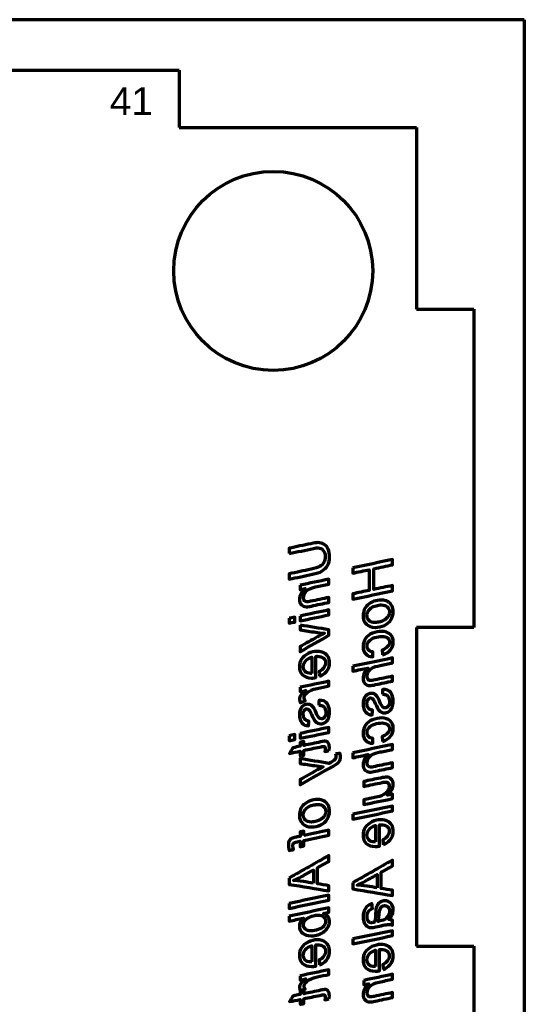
# Model space of a CAD drawing. Header units: millimetres. Extents: x 82 to 208, y 9 to 202.
# Tile 3 of 3: x 145 to 208, y 78 to 202. Entities that reach past the tile are written whole.
import ezdxf

# ---------------------------------------------------------------- set-up
doc = ezdxf.new("R2010")
doc.units = ezdxf.units.MM
doc.layers.add('1', color=7, linetype='Continuous', true_color=0xffffff)
doc.styles.add('Arial', font='Arial')

msp = doc.modelspace()

# ---------------------------------------------------------------- linework, layer by layer
at = {"layer": '1', "color": 8, "linetype": 'Continuous', "lineweight": 70}
for q in [(81.58, 201.52), (208.38, 8.82)]:
    msp.add_line((208.38, 201.52), q, dxfattribs=at)
at = {"layer": '1', "color": 175, "linetype": 'Continuous', "lineweight": 70}
for p, q in [((125.03, 195.17), (165.03, 195.17)), ((165.03, 195.17), (165.03, 187.97)), ((165.03, 187.97), (194.83, 187.97)), ((194.83, 187.97), (194.83, 165.17)), ((194.83, 165.17), (202.03, 165.17)), ((202.03, 165.17), (202.03, 125.17)), ((202.03, 125.17), (194.83, 125.17)), ((194.83, 125.17), (194.83, 85.17)), ((194.83, 85.17), (202.03, 85.17)), ((202.03, 85.17), (202.03, 45.17))]:
    msp.add_line(p, q, dxfattribs=at)
msp.add_circle((176.83, 169.97), 12.5, dxfattribs=at)
at = {"layer": '1', "color": 173, "linetype": 'Continuous', "lineweight": 70}
for points, knots in [([(178.83, 134.47), (178.83, 134.7), (178.83, 134.92), (178.83, 135.14), (179.74, 135.33), (180.65, 135.52), (181.56, 135.71), (181.99, 135.81), (182.29, 135.85), (182.74, 135.85), (182.99, 135.78), (183.44, 135.51), (183.61, 135.3), (183.86, 134.75), (183.92, 134.42), (183.92, 133.64), (183.83, 133.29), (183.48, 132.69), (183.25, 132.45), (182.66, 132.11), (182.26, 131.97), (180.79, 131.67), (179.81, 131.46), (178.83, 131.26), (178.83, 131.48), (178.83, 131.7), (178.83, 131.93), (179.75, 132.12), (180.67, 132.31), (182.08, 132.61), (182.45, 132.72), (182.9, 132.98), (183.07, 133.15), (183.31, 133.59), (183.36, 133.82), (183.36, 134.4), (183.28, 134.66), (182.95, 135.09), (182.74, 135.19), (182.35, 135.19), (182.16, 135.17), (180.88, 134.9), (179.86, 134.69), (178.83, 134.47)], [0, 0, 0, 0, 0.018108, 0.018108, 0.018108, 0.093703, 0.093703, 0.093703, 0.118555, 0.118555, 0.158282, 0.158282, 0.198279, 0.198279, 0.238276, 0.238276, 0.280713, 0.280713, 0.323285, 0.323285, 0.365718, 0.365718, 0.448687, 0.448687, 0.448687, 0.471162, 0.471162, 0.471162, 0.565646, 0.565646, 0.616844, 0.616844, 0.668138, 0.668138, 0.719791, 0.719791, 0.784941, 0.784941, 0.850338, 0.850338, 0.880233, 0.880233, 1, 1, 1, 1]), ([(186.83, 132.68), (188.5, 133.03), (190.17, 133.38), (191.83, 133.73), (191.83, 133.5), (191.83, 133.28), (191.83, 133.06), (191.05, 132.89), (190.26, 132.73), (189.48, 132.56), (189.48, 131.7), (189.48, 130.84), (189.48, 129.97), (190.26, 130.14), (191.05, 130.3), (191.83, 130.46), (191.83, 130.24), (191.83, 130.02), (191.83, 129.8), (190.17, 129.45), (188.5, 129.1), (186.83, 128.75), (186.83, 128.98), (186.83, 129.2), (186.83, 129.42), (187.52, 129.57), (188.22, 129.71), (188.91, 129.85), (188.91, 130.72), (188.91, 131.58), (188.91, 132.45), (188.22, 132.3), (187.52, 132.16), (186.83, 132.01), (186.83, 132.23), (186.83, 132.46), (186.83, 132.68)], [0, 0, 0, 0, 0.188332, 0.188332, 0.188332, 0.212994, 0.212994, 0.212994, 0.301751, 0.301751, 0.301751, 0.397146, 0.397146, 0.397146, 0.485863, 0.485863, 0.485863, 0.510478, 0.510478, 0.510478, 0.698782, 0.698782, 0.698782, 0.723444, 0.723444, 0.723444, 0.801665, 0.801665, 0.801665, 0.897249, 0.897249, 0.897249, 0.975479, 0.975479, 0.975479, 1, 1, 1, 1]), ([(180.21, 130.49), (181.42, 130.75), (182.62, 131), (183.83, 131.25), (183.83, 131.04), (183.83, 130.84), (183.83, 130.63), (183.27, 130.52), (182.71, 130.4), (181.59, 130.17), (181.2, 129.98), (180.75, 129.49), (180.64, 129.21), (180.64, 128.74), (180.67, 128.62), (180.82, 128.45), (180.92, 128.41), (181.15, 128.41), (181.31, 128.43), (182.3, 128.64), (183.07, 128.8), (183.83, 128.96), (183.83, 128.76), (183.83, 128.55), (183.83, 128.34), (183.1, 128.19), (182.37, 128.04), (181.35, 127.82), (181.14, 127.8), (180.74, 127.8), (180.53, 127.88), (180.21, 128.21), (180.13, 128.44), (180.13, 128.96), (180.18, 129.17), (180.41, 129.6), (180.59, 129.82), (180.84, 130.07), (180.63, 130.02), (180.42, 129.98), (180.21, 129.93), (180.21, 130.12), (180.21, 130.31), (180.21, 130.49)], [0, 0, 0, 0, 0.131215, 0.131215, 0.131215, 0.153121, 0.153121, 0.153121, 0.214139, 0.214139, 0.274178, 0.274178, 0.334217, 0.334217, 0.364115, 0.364115, 0.393786, 0.393786, 0.419984, 0.419984, 0.510014, 0.510014, 0.510014, 0.536566, 0.536566, 0.536566, 0.6331, 0.6331, 0.671053, 0.671053, 0.74696, 0.74696, 0.823173, 0.823173, 0.880748, 0.880748, 0.938324, 0.938324, 0.938324, 0.971348, 0.971348, 0.971348, 1, 1, 1, 1]), ([(188.7, 128.01), (189.16, 128.43), (189.75, 128.63), (190.75, 128.63), (191, 128.57), (191.44, 128.33), (191.61, 128.15), (191.85, 127.69), (191.91, 127.43), (191.91, 126.81), (191.82, 126.48), (191.44, 125.86), (191.16, 125.62), (190.45, 125.29), (190.06, 125.2), (189.18, 125.2), (188.81, 125.33), (188.26, 125.87), (188.13, 126.22), (188.13, 127.21), (188.32, 127.67), (188.7, 128.01)], [0, 0, 0, 0, 0.182104, 0.182104, 0.256661, 0.256661, 0.330887, 0.330887, 0.40479, 0.40479, 0.494818, 0.494818, 0.584576, 0.584576, 0.674212, 0.674212, 0.773745, 0.773745, 0.873041, 0.873041, 1, 1, 1, 1]), ([(180.21, 126.63), (181.42, 126.88), (182.62, 127.14), (183.83, 127.39), (183.83, 127.18), (183.83, 126.98), (183.83, 126.77), (182.62, 126.52), (181.42, 126.27), (180.21, 126.02), (180.21, 126.22), (180.21, 126.43), (180.21, 126.63)], [0, 0, 0, 0, 0.428597, 0.428597, 0.428597, 0.5, 0.5, 0.5, 0.928597, 0.928597, 0.928597, 1, 1, 1, 1]), ([(191.17, 127.77), (191, 127.93), (190.74, 128.02), (190.21, 128.02), (190, 127.99), (189.53, 127.86), (189.32, 127.77), (188.97, 127.51), (188.84, 127.37), (188.65, 127.05), (188.61, 126.87), (188.61, 126.43), (188.7, 126.22), (189.06, 125.89), (189.31, 125.81), (189.85, 125.81), (190.06, 125.85), (190.29, 125.92), (190.45, 125.97), (190.6, 126.03), (190.74, 126.11), (190.88, 126.19), (191, 126.28), (191.22, 126.5), (191.3, 126.62), (191.41, 126.88), (191.44, 127.01), (191.44, 127.4), (191.35, 127.61), (191.17, 127.77)], [0, 0, 0, 0, 0.132889, 0.132889, 0.204062, 0.204062, 0.275235, 0.275235, 0.346992, 0.346992, 0.418317, 0.418317, 0.510427, 0.510427, 0.601858, 0.601858, 0.659944, 0.659944, 0.659944, 0.719006, 0.719006, 0.719006, 0.775679, 0.775679, 0.833012, 0.833012, 0.890344, 0.890344, 1, 1, 1, 1]), ([(178.83, 126.34), (179.06, 126.39), (179.3, 126.44), (179.53, 126.49), (179.53, 126.28), (179.53, 126.08), (179.53, 125.87), (179.3, 125.83), (179.06, 125.78), (178.83, 125.73), (178.83, 125.93), (178.83, 126.14), (178.83, 126.34)], [0, 0, 0, 0, 0.268954, 0.268954, 0.268954, 0.5, 0.5, 0.5, 0.768954, 0.768954, 0.768954, 1, 1, 1, 1]), ([(180.21, 125.49), (181.42, 125.3), (182.62, 125.1), (183.83, 124.9), (183.83, 124.67), (183.83, 124.44), (183.83, 124.21), (182.62, 123.52), (181.42, 122.83), (180.21, 122.14), (180.21, 122.36), (180.21, 122.57), (180.21, 122.79), (180.94, 123.2), (181.66, 123.6), (182.72, 124.19), (183.02, 124.34), (183.27, 124.46), (182.78, 124.51), (182.42, 124.55), (181.54, 124.69), (180.87, 124.79), (180.21, 124.89), (180.21, 125.09), (180.21, 125.29), (180.21, 125.49)], [0, 0, 0, 0, 0.205455, 0.205455, 0.205455, 0.243829, 0.243829, 0.243829, 0.477445, 0.477445, 0.477445, 0.513886, 0.513886, 0.513886, 0.653454, 0.653454, 0.71729, 0.71729, 0.71729, 0.778194, 0.778194, 0.963338, 0.963338, 0.963338, 1, 1, 1, 1]), ([(190.58, 121.74), (190.56, 121.95), (190.53, 122.15), (190.51, 122.36), (190.82, 122.46), (191.06, 122.61), (191.36, 122.97), (191.44, 123.16), (191.44, 123.56), (191.36, 123.73), (191.2, 123.87), (191.05, 124), (190.82, 124.07), (190.21, 124.07), (189.91, 124.02), (189.27, 123.81), (189.03, 123.67), (188.72, 123.31), (188.64, 123.09), (188.64, 122.63), (188.7, 122.46), (188.96, 122.2), (189.14, 122.13), (189.37, 122.13), (189.36, 121.93), (189.34, 121.72), (189.33, 121.52), (188.97, 121.52), (188.68, 121.64), (188.24, 122.09), (188.13, 122.4), (188.13, 123.16), (188.23, 123.5), (188.63, 124.08), (188.92, 124.31), (189.68, 124.62), (190.07, 124.7), (190.92, 124.7), (191.28, 124.57), (191.79, 124.09), (191.91, 123.77), (191.91, 123.01), (191.8, 122.69), (191.37, 122.11), (191.03, 121.89), (190.58, 121.74)], [0, 0, 0, 0, 0.033596, 0.033596, 0.033596, 0.078425, 0.078425, 0.12344, 0.12344, 0.168168, 0.168168, 0.168168, 0.215105, 0.215105, 0.259909, 0.259909, 0.304713, 0.304713, 0.349491, 0.349491, 0.388037, 0.388037, 0.426208, 0.426208, 0.426208, 0.463005, 0.463005, 0.463005, 0.521276, 0.521276, 0.579882, 0.579882, 0.636367, 0.636367, 0.692569, 0.692569, 0.748836, 0.748836, 0.813845, 0.813845, 0.879024, 0.879024, 0.939532, 0.939532, 1, 1, 1, 1]), ([(182.66, 119.06), (182.64, 119.26), (182.62, 119.46), (182.6, 119.66), (182.86, 119.77), (183.06, 119.93), (183.34, 120.34), (183.41, 120.55), (183.41, 120.99), (183.32, 121.18), (182.96, 121.49), (182.7, 121.57), (182.31, 121.57), (182.24, 121.56), (182.17, 121.55), (182.17, 120.66), (182.17, 119.78), (182.17, 118.89), (181.99, 118.85), (181.81, 118.84), (181.16, 118.84), (180.8, 118.97), (180.26, 119.48), (180.13, 119.83), (180.13, 120.6), (180.22, 120.91), (180.58, 121.5), (180.86, 121.73), (181.6, 122.1), (181.98, 122.19), (182.68, 122.19), (182.95, 122.13), (183.42, 121.9), (183.6, 121.73), (183.85, 121.28), (183.91, 121.03), (183.91, 120.34), (183.78, 119.97), (183.24, 119.35), (182.96, 119.15), (182.66, 119.06)], [0, 0, 0, 0, 0.030809, 0.030809, 0.030809, 0.070474, 0.070474, 0.110024, 0.110024, 0.152211, 0.152211, 0.194078, 0.194078, 0.201029, 0.201029, 0.201029, 0.345086, 0.345086, 0.345086, 0.374741, 0.374741, 0.451971, 0.451971, 0.529201, 0.529201, 0.589751, 0.589751, 0.650229, 0.650229, 0.710874, 0.710874, 0.757389, 0.757389, 0.803903, 0.803903, 0.850418, 0.850418, 0.925197, 0.925197, 1, 1, 1, 1]), ([(181.7, 119.42), (181.7, 120.1), (181.7, 120.78), (181.7, 121.45), (181.34, 121.35), (181.06, 121.19), (180.7, 120.75), (180.61, 120.51), (180.61, 120), (180.69, 119.81), (181.02, 119.5), (181.26, 119.42), (181.59, 119.42), (181.64, 119.42), (181.7, 119.42)], [0, 0, 0, 0, 0.34907, 0.34907, 0.34907, 0.515386, 0.515386, 0.681611, 0.681611, 0.834184, 0.834184, 0.986129, 0.986129, 1, 1, 1, 1]), ([(186.83, 120.32), (188.5, 120.67), (190.17, 121.02), (191.83, 121.36), (191.83, 121.16), (191.83, 120.95), (191.83, 120.75), (191.31, 120.64), (190.79, 120.53), (189.82, 120.33), (189.5, 120.22), (189.09, 119.99), (188.93, 119.83), (188.69, 119.43), (188.64, 119.22), (188.64, 118.84), (188.67, 118.72), (188.82, 118.56), (188.92, 118.52), (189.12, 118.52), (189.32, 118.55), (190.37, 118.76), (191.1, 118.92), (191.83, 119.07), (191.83, 118.87), (191.83, 118.66), (191.83, 118.46), (191.12, 118.31), (190.41, 118.16), (189.35, 117.94), (189.12, 117.9), (188.73, 117.9), (188.52, 117.99), (188.21, 118.32), (188.13, 118.55), (188.13, 119.06), (188.18, 119.26), (188.37, 119.66), (188.53, 119.87), (188.75, 120.1), (188.11, 119.97), (187.47, 119.84), (186.83, 119.7), (186.83, 119.91), (186.83, 120.11), (186.83, 120.32)], [0, 0, 0, 0, 0.157878, 0.157878, 0.157878, 0.176974, 0.176974, 0.176974, 0.226079, 0.226079, 0.268998, 0.268998, 0.311918, 0.311918, 0.354837, 0.354837, 0.384267, 0.384267, 0.413469, 0.413469, 0.433784, 0.433784, 0.480651, 0.480651, 0.480651, 0.502999, 0.502999, 0.502999, 0.582202, 0.582202, 0.620012, 0.620012, 0.697543, 0.697543, 0.775371, 0.775371, 0.829918, 0.829918, 0.884042, 0.884042, 0.884042, 0.97222, 0.97222, 0.97222, 1, 1, 1, 1]), ([(180.21, 117.68), (181.42, 117.93), (182.62, 118.18), (183.83, 118.44), (183.83, 118.24), (183.83, 118.05), (183.83, 117.85), (183.35, 117.75), (182.86, 117.64), (181.75, 117.41), (181.32, 117.23), (180.84, 116.78), (180.72, 116.56), (180.72, 116.21), (180.76, 116.1), (180.83, 115.99), (180.64, 115.91), (180.45, 115.82), (180.26, 115.74), (180.17, 115.92), (180.13, 116.07), (180.13, 116.38), (180.2, 116.56), (180.46, 116.92), (180.67, 117.1), (180.95, 117.29), (180.7, 117.24), (180.46, 117.18), (180.21, 117.13), (180.21, 117.32), (180.21, 117.5), (180.21, 117.68)], [0, 0, 0, 0, 0.236189, 0.236189, 0.236189, 0.27366, 0.27366, 0.27366, 0.368445, 0.368445, 0.490733, 0.490733, 0.612354, 0.612354, 0.6836, 0.6836, 0.6836, 0.734905, 0.734905, 0.734905, 0.773967, 0.773967, 0.833374, 0.833374, 0.893054, 0.893054, 0.893054, 0.955155, 0.955155, 0.955155, 1, 1, 1, 1]), ([(190.56, 116.8), (190.57, 117.01), (190.58, 117.22), (190.59, 117.42), (191.06, 117.44), (191.4, 117.3), (191.81, 116.71), (191.91, 116.36), (191.91, 115.63), (191.86, 115.36), (191.66, 114.91), (191.52, 114.74), (191.17, 114.52), (191, 114.47), (190.54, 114.47), (190.31, 114.57), (190.01, 114.88), (189.85, 115.18), (189.52, 115.94), (189.43, 116.11), (189.37, 116.18), (189.28, 116.29), (189.18, 116.34), (188.96, 116.34), (188.85, 116.28), (188.75, 116.16), (188.65, 116.04), (188.61, 115.88), (188.61, 115.39), (188.67, 115.19), (188.92, 114.9), (189.1, 114.82), (189.31, 114.81), (189.3, 114.61), (189.29, 114.41), (189.27, 114.21), (188.93, 114.22), (188.65, 114.34), (188.23, 114.82), (188.13, 115.16), (188.13, 116.03), (188.23, 116.35), (188.64, 116.8), (188.88, 116.91), (189.33, 116.91), (189.48, 116.87), (189.61, 116.8), (189.73, 116.72), (189.84, 116.6), (189.93, 116.45), (189.99, 116.36), (190.09, 116.15), (190.37, 115.5), (190.49, 115.3), (190.58, 115.21), (190.68, 115.13), (190.78, 115.09), (191.03, 115.09), (191.16, 115.16), (191.38, 115.43), (191.44, 115.63), (191.44, 116.1), (191.4, 116.27), (191.24, 116.57), (191.13, 116.67), (190.89, 116.78), (190.73, 116.8), (190.56, 116.8)], [0, 0, 0, 0, 0.030665, 0.030665, 0.030665, 0.087328, 0.087328, 0.144107, 0.144107, 0.18578, 0.18578, 0.227454, 0.227454, 0.268987, 0.268987, 0.331139, 0.331139, 0.370425, 0.370425, 0.393997, 0.393997, 0.393997, 0.412783, 0.412783, 0.431569, 0.431569, 0.431569, 0.460006, 0.460006, 0.495213, 0.495213, 0.530421, 0.530421, 0.530421, 0.563105, 0.563105, 0.563105, 0.613709, 0.613709, 0.664313, 0.664313, 0.7098, 0.7098, 0.755428, 0.755428, 0.781502, 0.781502, 0.781502, 0.80689, 0.80689, 0.80689, 0.843462, 0.843462, 0.880085, 0.880085, 0.880085, 0.897722, 0.897722, 0.922372, 0.922372, 0.947162, 0.947162, 0.96497, 0.96497, 0.982593, 0.982593, 1, 1, 1, 1]), ([(182.56, 115.43), (182.57, 115.64), (182.58, 115.85), (182.59, 116.05), (183.06, 116.07), (183.4, 115.93), (183.81, 115.34), (183.91, 114.99), (183.91, 114.26), (183.86, 113.99), (183.66, 113.54), (183.52, 113.37), (183.17, 113.15), (183, 113.1), (182.54, 113.1), (182.31, 113.2), (182.01, 113.51), (181.85, 113.81), (181.52, 114.57), (181.43, 114.75), (181.37, 114.81), (181.28, 114.92), (181.18, 114.97), (180.96, 114.97), (180.85, 114.91), (180.75, 114.79), (180.65, 114.67), (180.61, 114.51), (180.61, 114.03), (180.67, 113.82), (180.92, 113.53), (181.1, 113.45), (181.31, 113.44), (181.3, 113.24), (181.29, 113.04), (181.27, 112.84), (180.93, 112.85), (180.65, 112.97), (180.23, 113.45), (180.13, 113.79), (180.13, 114.66), (180.23, 114.98), (180.64, 115.43), (180.88, 115.54), (181.33, 115.54), (181.48, 115.5), (181.61, 115.43), (181.73, 115.35), (181.84, 115.24), (181.93, 115.08), (181.99, 114.99), (182.09, 114.78), (182.37, 114.13), (182.49, 113.93), (182.58, 113.84), (182.68, 113.76), (182.78, 113.72), (183.03, 113.72), (183.16, 113.79), (183.38, 114.06), (183.44, 114.26), (183.44, 114.73), (183.4, 114.9), (183.24, 115.2), (183.13, 115.3), (182.89, 115.41), (182.73, 115.43), (182.56, 115.43)], [0, 0, 0, 0, 0.030665, 0.030665, 0.030665, 0.087328, 0.087328, 0.144107, 0.144107, 0.18578, 0.18578, 0.227454, 0.227454, 0.268987, 0.268987, 0.331139, 0.331139, 0.370425, 0.370425, 0.393997, 0.393997, 0.393997, 0.412783, 0.412783, 0.431569, 0.431569, 0.431569, 0.460006, 0.460006, 0.495213, 0.495213, 0.530421, 0.530421, 0.530421, 0.563105, 0.563105, 0.563105, 0.613709, 0.613709, 0.664313, 0.664313, 0.7098, 0.7098, 0.755428, 0.755428, 0.781502, 0.781502, 0.781502, 0.80689, 0.80689, 0.80689, 0.843462, 0.843462, 0.880085, 0.880085, 0.880085, 0.897722, 0.897722, 0.922372, 0.922372, 0.947162, 0.947162, 0.96497, 0.96497, 0.982593, 0.982593, 1, 1, 1, 1]), ([(190.58, 110.87), (190.56, 111.07), (190.53, 111.28), (190.51, 111.49), (190.82, 111.59), (191.06, 111.73), (191.36, 112.1), (191.44, 112.29), (191.44, 112.69), (191.36, 112.86), (191.2, 113), (191.05, 113.13), (190.82, 113.2), (190.21, 113.2), (189.91, 113.15), (189.27, 112.94), (189.03, 112.8), (188.72, 112.44), (188.64, 112.22), (188.64, 111.76), (188.7, 111.59), (188.96, 111.33), (189.14, 111.26), (189.37, 111.26), (189.36, 111.05), (189.34, 110.85), (189.33, 110.65), (188.97, 110.65), (188.68, 110.76), (188.24, 111.22), (188.13, 111.53), (188.13, 112.29), (188.23, 112.62), (188.63, 113.21), (188.92, 113.43), (189.68, 113.75), (190.07, 113.83), (190.92, 113.83), (191.28, 113.7), (191.79, 113.21), (191.91, 112.9), (191.91, 112.14), (191.8, 111.81), (191.37, 111.24), (191.03, 111.02), (190.58, 110.87)], [0, 0, 0, 0, 0.033596, 0.033596, 0.033596, 0.078425, 0.078425, 0.12344, 0.12344, 0.168168, 0.168168, 0.168168, 0.215105, 0.215105, 0.259909, 0.259909, 0.304713, 0.304713, 0.349491, 0.349491, 0.388037, 0.388037, 0.426208, 0.426208, 0.426208, 0.463005, 0.463005, 0.463005, 0.521276, 0.521276, 0.579882, 0.579882, 0.636367, 0.636367, 0.692569, 0.692569, 0.748836, 0.748836, 0.813845, 0.813845, 0.879024, 0.879024, 0.939532, 0.939532, 1, 1, 1, 1]), ([(180.21, 111.88), (181.42, 112.13), (182.62, 112.39), (183.83, 112.64), (183.83, 112.43), (183.83, 112.23), (183.83, 112.02), (182.62, 111.77), (181.42, 111.52), (180.21, 111.27), (180.21, 111.47), (180.21, 111.68), (180.21, 111.88)], [0, 0, 0, 0, 0.428597, 0.428597, 0.428597, 0.5, 0.5, 0.5, 0.928597, 0.928597, 0.928597, 1, 1, 1, 1]), ([(178.83, 111.59), (179.06, 111.64), (179.3, 111.69), (179.53, 111.74), (179.53, 111.53), (179.53, 111.33), (179.53, 111.13), (179.3, 111.08), (179.06, 111.03), (178.83, 110.98), (178.83, 111.18), (178.83, 111.39), (178.83, 111.59)], [0, 0, 0, 0, 0.268954, 0.268954, 0.268954, 0.5, 0.5, 0.5, 0.768954, 0.768954, 0.768954, 1, 1, 1, 1]), ([(183.84, 109.72), (183.67, 109.69), (183.5, 109.66), (183.33, 109.62), (183.36, 109.73), (183.37, 109.85), (183.37, 110.08), (183.35, 110.15), (183.28, 110.24), (183.22, 110.26), (183.1, 110.26), (182.94, 110.23), (182.02, 110.04), (181.35, 109.9), (180.69, 109.76), (180.69, 109.56), (180.69, 109.36), (180.69, 109.15), (180.53, 109.12), (180.37, 109.09), (180.21, 109.05), (180.21, 109.25), (180.21, 109.46), (180.21, 109.66), (179.77, 109.57), (179.33, 109.48), (178.89, 109.38), (179.04, 109.62), (179.18, 109.85), (179.32, 110.09), (179.62, 110.15), (179.91, 110.21), (180.21, 110.28), (180.21, 110.44), (180.21, 110.6), (180.21, 110.76), (180.37, 110.8), (180.53, 110.83), (180.69, 110.86), (180.69, 110.7), (180.69, 110.54), (180.69, 110.38), (181.39, 110.52), (182.09, 110.67), (183.08, 110.88), (183.26, 110.9), (183.5, 110.9), (183.62, 110.85), (183.83, 110.6), (183.89, 110.4), (183.89, 110.02), (183.87, 109.87), (183.84, 109.72)], [0, 0, 0, 0, 0.052173, 0.052173, 0.052173, 0.089394, 0.089394, 0.115484, 0.115484, 0.141573, 0.141573, 0.159424, 0.159424, 0.206252, 0.206252, 0.206252, 0.239057, 0.239057, 0.239057, 0.265638, 0.265638, 0.265638, 0.298652, 0.298652, 0.298652, 0.371728, 0.371728, 0.371728, 0.416534, 0.416534, 0.416534, 0.465975, 0.465975, 0.465975, 0.492455, 0.492455, 0.492455, 0.518994, 0.518994, 0.518994, 0.545474, 0.545474, 0.545474, 0.662279, 0.662279, 0.709959, 0.709959, 0.80455, 0.80455, 0.929222, 0.929222, 1, 1, 1, 1]), ([(186.83, 109.45), (188.5, 109.8), (190.17, 110.15), (191.83, 110.49), (191.83, 110.29), (191.83, 110.08), (191.83, 109.88), (191.31, 109.77), (190.79, 109.66), (189.82, 109.46), (189.5, 109.35), (189.09, 109.12), (188.93, 108.96), (188.69, 108.56), (188.64, 108.35), (188.64, 107.97), (188.67, 107.85), (188.82, 107.69), (188.92, 107.64), (189.12, 107.64), (189.32, 107.68), (190.37, 107.89), (191.1, 108.05), (191.83, 108.2), (191.83, 108), (191.83, 107.79), (191.83, 107.59), (191.12, 107.44), (190.41, 107.29), (189.35, 107.07), (189.12, 107.03), (188.73, 107.03), (188.52, 107.11), (188.21, 107.45), (188.13, 107.68), (188.13, 108.19), (188.18, 108.39), (188.37, 108.79), (188.53, 109), (188.75, 109.23), (188.11, 109.1), (187.47, 108.96), (186.83, 108.83), (186.83, 109.04), (186.83, 109.24), (186.83, 109.45)], [0, 0, 0, 0, 0.157878, 0.157878, 0.157878, 0.176974, 0.176974, 0.176974, 0.226079, 0.226079, 0.268998, 0.268998, 0.311918, 0.311918, 0.354837, 0.354837, 0.384267, 0.384267, 0.413469, 0.413469, 0.433784, 0.433784, 0.480651, 0.480651, 0.480651, 0.502999, 0.502999, 0.502999, 0.582202, 0.582202, 0.620012, 0.620012, 0.697543, 0.697543, 0.775371, 0.775371, 0.829918, 0.829918, 0.884042, 0.884042, 0.884042, 0.97222, 0.97222, 0.97222, 1, 1, 1, 1]), ([(184.65, 109.32), (184.84, 109.33), (185.04, 109.34), (185.23, 109.36), (185.28, 109.22), (185.3, 109.08), (185.3, 108.71), (185.24, 108.51), (184.98, 108.17), (184.71, 107.97), (182.94, 106.98), (181.58, 106.21), (180.21, 105.44), (180.21, 105.65), (180.21, 105.87), (180.21, 106.08), (181.18, 106.62), (182.15, 107.16), (183.13, 107.7), (182.76, 107.74), (182.4, 107.79), (181.43, 107.93), (180.82, 108.02), (180.21, 108.11), (180.21, 108.32), (180.21, 108.52), (180.21, 108.72), (181.42, 108.52), (182.63, 108.32), (183.84, 108.12), (183.96, 108.18), (184.08, 108.25), (184.4, 108.43), (184.54, 108.54), (184.68, 108.72), (184.71, 108.82), (184.71, 109.07), (184.69, 109.19), (184.65, 109.32)], [0, 0, 0, 0, 0.044359, 0.044359, 0.044359, 0.077037, 0.077037, 0.128388, 0.128388, 0.179557, 0.179557, 0.354634, 0.354634, 0.354634, 0.385722, 0.385722, 0.385722, 0.546614, 0.546614, 0.546614, 0.599355, 0.599355, 0.688272, 0.688272, 0.688272, 0.717555, 0.717555, 0.717555, 0.895037, 0.895037, 0.895037, 0.914606, 0.914606, 0.949061, 0.949061, 0.975061, 0.975061, 1, 1, 1, 1]), ([(191.91, 105.47), (191.91, 105.01), (191.67, 104.57), (191.18, 104.13), (191.4, 104.18), (191.61, 104.23), (191.83, 104.27), (191.83, 104.08), (191.83, 103.89), (191.83, 103.7), (190.62, 103.45), (189.42, 103.2), (188.21, 102.95), (188.21, 103.15), (188.21, 103.36), (188.21, 103.56), (188.73, 103.67), (189.25, 103.78), (190.09, 103.96), (190.31, 104.01), (190.43, 104.06), (190.63, 104.14), (190.8, 104.24), (191.09, 104.47), (191.2, 104.62), (191.37, 104.95), (191.41, 105.12), (191.41, 105.45), (191.37, 105.57), (191.22, 105.74), (191.11, 105.78), (190.87, 105.78), (190.72, 105.76), (189.75, 105.55), (188.98, 105.4), (188.21, 105.23), (188.21, 105.44), (188.21, 105.65), (188.21, 105.85), (188.91, 106), (189.6, 106.14), (190.67, 106.36), (190.93, 106.4), (191.32, 106.4), (191.51, 106.32), (191.83, 105.97), (191.91, 105.75), (191.91, 105.47)], [0, 0, 0, 0, 0.070451, 0.070451, 0.070451, 0.100447, 0.100447, 0.100447, 0.125966, 0.125966, 0.125966, 0.291882, 0.291882, 0.291882, 0.319523, 0.319523, 0.319523, 0.391234, 0.391234, 0.434491, 0.434491, 0.434491, 0.461654, 0.461654, 0.488937, 0.488937, 0.51622, 0.51622, 0.541685, 0.541685, 0.566955, 0.566955, 0.586793, 0.586793, 0.666059, 0.666059, 0.666059, 0.694164, 0.694164, 0.694164, 0.791352, 0.791352, 0.843049, 0.843049, 0.921681, 0.921681, 1, 1, 1, 1]), ([(180.7, 102.96), (181.16, 103.37), (181.75, 103.58), (182.75, 103.58), (183, 103.52), (183.44, 103.28), (183.61, 103.1), (183.85, 102.64), (183.91, 102.38), (183.91, 101.76), (183.82, 101.43), (183.44, 100.81), (183.16, 100.57), (182.45, 100.23), (182.06, 100.15), (181.18, 100.15), (180.81, 100.28), (180.26, 100.82), (180.13, 101.17), (180.13, 102.16), (180.32, 102.61), (180.7, 102.96)], [0, 0, 0, 0, 0.182104, 0.182104, 0.256661, 0.256661, 0.330887, 0.330887, 0.40479, 0.40479, 0.494818, 0.494818, 0.584576, 0.584576, 0.674212, 0.674212, 0.773745, 0.773745, 0.873041, 0.873041, 1, 1, 1, 1]), ([(183.17, 102.72), (183, 102.88), (182.74, 102.96), (182.21, 102.96), (182, 102.93), (181.53, 102.81), (181.32, 102.72), (180.97, 102.46), (180.84, 102.32), (180.65, 102), (180.61, 101.82), (180.61, 101.38), (180.7, 101.17), (181.06, 100.84), (181.31, 100.76), (181.85, 100.76), (182.06, 100.8), (182.29, 100.87), (182.45, 100.91), (182.6, 100.98), (182.74, 101.06), (182.88, 101.13), (183, 101.23), (183.22, 101.45), (183.3, 101.57), (183.41, 101.83), (183.44, 101.96), (183.44, 102.35), (183.35, 102.56), (183.17, 102.72)], [0, 0, 0, 0, 0.132889, 0.132889, 0.204062, 0.204062, 0.275235, 0.275235, 0.346992, 0.346992, 0.418317, 0.418317, 0.510427, 0.510427, 0.601858, 0.601858, 0.659944, 0.659944, 0.659944, 0.719006, 0.719006, 0.719006, 0.775679, 0.775679, 0.833012, 0.833012, 0.890344, 0.890344, 1, 1, 1, 1]), ([(186.83, 101.73), (188.5, 102.08), (190.17, 102.42), (191.83, 102.77), (191.83, 102.57), (191.83, 102.36), (191.83, 102.15), (190.17, 101.81), (188.5, 101.46), (186.83, 101.11), (186.83, 101.32), (186.83, 101.52), (186.83, 101.73)], [0, 0, 0, 0, 0.446049, 0.446049, 0.446049, 0.5, 0.5, 0.5, 0.946049, 0.946049, 0.946049, 1, 1, 1, 1]), ([(190.66, 97.91), (190.64, 98.11), (190.62, 98.31), (190.6, 98.51), (190.86, 98.63), (191.06, 98.78), (191.34, 99.19), (191.41, 99.4), (191.41, 99.84), (191.32, 100.03), (190.96, 100.34), (190.7, 100.42), (190.31, 100.42), (190.24, 100.41), (190.17, 100.41), (190.17, 99.52), (190.17, 98.63), (190.17, 97.74), (189.99, 97.71), (189.81, 97.69), (189.16, 97.69), (188.8, 97.82), (188.26, 98.34), (188.13, 98.68), (188.13, 99.45), (188.22, 99.77), (188.58, 100.35), (188.86, 100.59), (189.6, 100.95), (189.98, 101.04), (190.68, 101.04), (190.95, 100.98), (191.42, 100.75), (191.6, 100.58), (191.85, 100.13), (191.91, 99.88), (191.91, 99.19), (191.78, 98.82), (191.24, 98.2), (190.96, 98), (190.66, 97.91)], [0, 0, 0, 0, 0.030809, 0.030809, 0.030809, 0.070474, 0.070474, 0.110024, 0.110024, 0.152211, 0.152211, 0.194078, 0.194078, 0.201029, 0.201029, 0.201029, 0.345086, 0.345086, 0.345086, 0.374741, 0.374741, 0.451971, 0.451971, 0.529201, 0.529201, 0.589751, 0.589751, 0.650229, 0.650229, 0.710874, 0.710874, 0.757389, 0.757389, 0.803903, 0.803903, 0.850418, 0.850418, 0.925197, 0.925197, 1, 1, 1, 1]), ([(189.7, 98.27), (189.7, 98.95), (189.7, 99.63), (189.7, 100.31), (189.34, 100.2), (189.06, 100.04), (188.7, 99.6), (188.61, 99.36), (188.61, 98.85), (188.69, 98.66), (189.02, 98.35), (189.26, 98.27), (189.59, 98.27), (189.64, 98.27), (189.7, 98.27)], [0, 0, 0, 0, 0.34907, 0.34907, 0.34907, 0.515386, 0.515386, 0.681611, 0.681611, 0.834184, 0.834184, 0.986129, 0.986129, 1, 1, 1, 1]), ([(180.69, 99.06), (181.74, 99.28), (182.78, 99.5), (183.83, 99.72), (183.83, 99.51), (183.83, 99.31), (183.83, 99.1), (182.78, 98.88), (181.74, 98.66), (180.69, 98.45), (180.69, 98.22), (180.69, 97.99), (180.69, 97.76), (180.53, 97.72), (180.37, 97.69), (180.21, 97.66), (180.21, 97.89), (180.21, 98.12), (180.21, 98.35), (180.08, 98.32), (179.95, 98.29), (179.82, 98.26), (179.6, 98.22), (179.45, 98.17), (179.33, 98.04), (179.3, 97.95), (179.3, 97.69), (179.33, 97.51), (179.38, 97.3), (179.2, 97.26), (179.03, 97.23), (178.85, 97.19), (178.78, 97.49), (178.75, 97.72), (178.75, 98.1), (178.78, 98.28), (178.93, 98.54), (179.02, 98.63), (179.14, 98.69), (179.25, 98.75), (179.44, 98.8), (179.87, 98.89), (180.04, 98.93), (180.21, 98.96), (180.21, 99.15), (180.21, 99.33), (180.21, 99.52), (180.37, 99.55), (180.53, 99.58), (180.69, 99.61), (180.69, 99.43), (180.69, 99.25), (180.69, 99.06)], [0, 0, 0, 0, 0.190747, 0.190747, 0.190747, 0.227433, 0.227433, 0.227433, 0.418165, 0.418165, 0.418165, 0.459104, 0.459104, 0.459104, 0.488106, 0.488106, 0.488106, 0.528969, 0.528969, 0.528969, 0.552565, 0.552565, 0.552565, 0.579993, 0.579993, 0.607421, 0.607421, 0.639518, 0.639518, 0.639518, 0.672716, 0.672716, 0.672716, 0.714443, 0.714443, 0.774151, 0.774151, 0.833858, 0.833858, 0.833858, 0.871851, 0.871851, 0.897166, 0.897166, 0.897166, 0.932824, 0.932824, 0.932824, 0.964342, 0.964342, 0.964342, 1, 1, 1, 1]), ([(178.83, 93.72), (180.5, 94.67), (182.17, 95.61), (183.83, 96.56), (183.83, 96.31), (183.83, 96.07), (183.83, 95.82), (183.35, 95.56), (182.87, 95.29), (182.39, 95.02), (182.39, 94.35), (182.39, 93.67), (182.39, 93), (182.87, 92.92), (183.35, 92.84), (183.83, 92.76), (183.83, 92.54), (183.83, 92.33), (183.83, 92.11), (182.17, 92.38), (180.5, 92.66), (178.83, 92.93), (178.83, 93.2), (178.83, 93.46), (178.83, 93.72)], [0, 0, 0, 0, 0.317311, 0.317311, 0.317311, 0.357774, 0.357774, 0.357774, 0.448723, 0.448723, 0.448723, 0.560368, 0.560368, 0.560368, 0.640925, 0.640925, 0.640925, 0.676727, 0.676727, 0.676727, 0.9565, 0.9565, 0.9565, 1, 1, 1, 1]), ([(186.83, 93.14), (188.5, 94.09), (190.17, 95.03), (191.83, 95.98), (191.83, 95.73), (191.83, 95.49), (191.83, 95.25), (191.35, 94.98), (190.87, 94.71), (190.39, 94.44), (190.39, 93.77), (190.39, 93.1), (190.39, 92.42), (190.87, 92.34), (191.35, 92.26), (191.83, 92.18), (191.83, 91.96), (191.83, 91.75), (191.83, 91.53), (190.17, 91.81), (188.5, 92.08), (186.83, 92.36), (186.83, 92.62), (186.83, 92.88), (186.83, 93.14)], [0, 0, 0, 0, 0.317311, 0.317311, 0.317311, 0.357774, 0.357774, 0.357774, 0.448723, 0.448723, 0.448723, 0.560368, 0.560368, 0.560368, 0.640925, 0.640925, 0.640925, 0.676727, 0.676727, 0.676727, 0.9565, 0.9565, 0.9565, 1, 1, 1, 1]), ([(181.88, 93.08), (181.88, 93.63), (181.88, 94.18), (181.88, 94.73), (181.38, 94.46), (180.89, 94.19), (180, 93.7), (179.66, 93.53), (179.38, 93.41), (179.71, 93.4), (180.12, 93.35), (181.04, 93.21), (181.46, 93.15), (181.88, 93.08)], [0, 0, 0, 0, 0.232421, 0.232421, 0.232421, 0.470268, 0.470268, 0.660241, 0.660241, 0.660241, 0.84479, 0.84479, 1, 1, 1, 1]), ([(189.88, 92.5), (189.88, 93.05), (189.88, 93.61), (189.88, 94.16), (189.38, 93.88), (188.89, 93.61), (188, 93.12), (187.66, 92.95), (187.38, 92.84), (187.71, 92.82), (188.12, 92.77), (189.04, 92.63), (189.46, 92.57), (189.88, 92.5)], [0, 0, 0, 0, 0.232421, 0.232421, 0.232421, 0.470268, 0.470268, 0.660241, 0.660241, 0.660241, 0.84479, 0.84479, 1, 1, 1, 1]), ([(178.83, 90.53), (180.5, 90.88), (182.17, 91.23), (183.83, 91.57), (183.83, 91.37), (183.83, 91.16), (183.83, 90.96), (182.17, 90.61), (180.5, 90.26), (178.83, 89.91), (178.83, 90.12), (178.83, 90.32), (178.83, 90.53)], [0, 0, 0, 0, 0.446049, 0.446049, 0.446049, 0.5, 0.5, 0.5, 0.946049, 0.946049, 0.946049, 1, 1, 1, 1]), ([(191.79, 89.12), (191.7, 88.93), (191.57, 88.72), (191.38, 88.51), (191.56, 88.49), (191.71, 88.47), (191.83, 88.43), (191.83, 88.23), (191.83, 88.02), (191.83, 87.81), (191.62, 87.86), (191.45, 87.89), (191.16, 87.89), (190.93, 87.85), (190.34, 87.72), (190.04, 87.66), (189.49, 87.53), (189.26, 87.5), (188.81, 87.5), (188.61, 87.6), (188.45, 87.8), (188.23, 88.07), (188.13, 88.42), (188.13, 89.29), (188.22, 89.64), (188.6, 90.19), (188.88, 90.39), (189.24, 90.52), (189.26, 90.31), (189.28, 90.1), (189.29, 89.89), (189.08, 89.82), (188.92, 89.7), (188.81, 89.53), (188.69, 89.37), (188.63, 89.16), (188.63, 88.62), (188.69, 88.41), (188.88, 88.17), (189, 88.11), (189.25, 88.11), (189.39, 88.14), (189.56, 88.19), (189.63, 88.35), (189.67, 88.63), (189.7, 89.41), (189.72, 89.67), (189.79, 90.03), (189.86, 90.22), (190.05, 90.52), (190.17, 90.64), (190.48, 90.83), (190.66, 90.87), (191.17, 90.87), (191.42, 90.77), (191.81, 90.36), (191.91, 90.09), (191.91, 89.53), (191.87, 89.32), (191.79, 89.12)], [0, 0, 0, 0, 0.030515, 0.030515, 0.030515, 0.049323, 0.049323, 0.049323, 0.075027, 0.075027, 0.075027, 0.095532, 0.095532, 0.127786, 0.127786, 0.161575, 0.161575, 0.190217, 0.190217, 0.227963, 0.227963, 0.227963, 0.276346, 0.276346, 0.321826, 0.321826, 0.367404, 0.367404, 0.367404, 0.394109, 0.394109, 0.394109, 0.420435, 0.420435, 0.420435, 0.448963, 0.448963, 0.479178, 0.479178, 0.500982, 0.500982, 0.517919, 0.517919, 0.517919, 0.554418, 0.554418, 0.590922, 0.590922, 0.648968, 0.648968, 0.706796, 0.706796, 0.764625, 0.764625, 0.852466, 0.852466, 0.940581, 0.940581, 1, 1, 1, 1]), ([(178.83, 88.93), (180.5, 89.28), (182.17, 89.63), (183.83, 89.98), (183.83, 89.79), (183.83, 89.61), (183.83, 89.43), (183.6, 89.39), (183.37, 89.34), (183.15, 89.29), (183.41, 89.19), (183.6, 89.05), (183.85, 88.68), (183.91, 88.47), (183.91, 88.09), (183.89, 87.95), (183.78, 87.65), (183.7, 87.5), (183.48, 87.22), (183.34, 87.08), (182.98, 86.81), (182.75, 86.7), (182.22, 86.51), (181.93, 86.47), (181.13, 86.47), (180.76, 86.58), (180.25, 87.03), (180.13, 87.32), (180.13, 87.83), (180.16, 87.99), (180.31, 88.31), (180.44, 88.49), (180.62, 88.69), (180.02, 88.56), (179.43, 88.44), (178.83, 88.31), (178.83, 88.52), (178.83, 88.73), (178.83, 88.93)], [0, 0, 0, 0, 0.371752, 0.371752, 0.371752, 0.411224, 0.411224, 0.411224, 0.462201, 0.462201, 0.462201, 0.515303, 0.515303, 0.568154, 0.568154, 0.598678, 0.598678, 0.628891, 0.628891, 0.658974, 0.658974, 0.688921, 0.688921, 0.718738, 0.718738, 0.763405, 0.763405, 0.807947, 0.807947, 0.830893, 0.830893, 0.853688, 0.853688, 0.853688, 0.963, 0.963, 0.963, 1, 1, 1, 1]), ([(182.46, 89.06), (182.42, 89.06), (182.38, 89.06), (182.34, 89.06), (182.17, 89.06), (181.94, 89.01), (181.32, 88.8), (181.05, 88.64), (180.71, 88.27), (180.63, 88.06), (180.63, 87.62), (180.71, 87.44), (181.05, 87.15), (181.28, 87.08), (181.86, 87.08), (182.15, 87.13), (182.8, 87.37), (183.03, 87.51), (183.33, 87.88), (183.41, 88.07), (183.41, 88.51), (183.33, 88.7), (183, 88.99), (182.77, 89.06), (182.46, 89.06)], [0, 0, 0, 0, 0.013966, 0.013966, 0.013966, 0.096131, 0.096131, 0.206353, 0.206353, 0.316166, 0.316166, 0.421586, 0.421586, 0.526553, 0.526553, 0.620053, 0.620053, 0.713553, 0.713553, 0.807053, 0.807053, 0.903336, 0.903336, 1, 1, 1, 1]), ([(190.08, 88.56), (190.06, 88.46), (190.03, 88.36), (190, 88.28), (190.35, 88.34), (190.63, 88.42), (191.02, 88.64), (191.17, 88.79), (191.38, 89.17), (191.44, 89.37), (191.44, 89.79), (191.38, 89.96), (191.16, 90.2), (191.02, 90.26), (190.71, 90.26), (190.59, 90.22), (190.38, 90.07), (190.3, 89.96), (190.21, 89.66), (190.17, 89.41), (190.11, 88.82), (190.09, 88.65), (190.08, 88.56)], [0, 0, 0, 0, 0.039146, 0.039146, 0.039146, 0.156795, 0.156795, 0.274111, 0.274111, 0.392372, 0.392372, 0.520242, 0.520242, 0.648113, 0.648113, 0.743778, 0.743778, 0.840211, 0.840211, 0.937401, 0.937401, 1, 1, 1, 1]), ([(186.83, 86.07), (188.5, 86.42), (190.17, 86.76), (191.83, 87.11), (191.83, 86.91), (191.83, 86.7), (191.83, 86.49), (190.17, 86.15), (188.5, 85.8), (186.83, 85.45), (186.83, 85.66), (186.83, 85.86), (186.83, 86.07)], [0, 0, 0, 0, 0.446049, 0.446049, 0.446049, 0.5, 0.5, 0.5, 0.946049, 0.946049, 0.946049, 1, 1, 1, 1]), ([(182.66, 82.83), (182.64, 83.03), (182.62, 83.23), (182.6, 83.43), (182.86, 83.54), (183.06, 83.7), (183.34, 84.11), (183.41, 84.32), (183.41, 84.76), (183.32, 84.95), (182.96, 85.26), (182.7, 85.34), (182.31, 85.34), (182.24, 85.33), (182.17, 85.32), (182.17, 84.43), (182.17, 83.55), (182.17, 82.66), (181.99, 82.62), (181.81, 82.61), (181.16, 82.61), (180.8, 82.74), (180.26, 83.25), (180.13, 83.6), (180.13, 84.37), (180.22, 84.68), (180.58, 85.27), (180.86, 85.5), (181.6, 85.87), (181.98, 85.96), (182.68, 85.96), (182.95, 85.9), (183.42, 85.67), (183.6, 85.5), (183.85, 85.05), (183.91, 84.8), (183.91, 84.11), (183.78, 83.73), (183.24, 83.12), (182.96, 82.92), (182.66, 82.83)], [0, 0, 0, 0, 0.030809, 0.030809, 0.030809, 0.070474, 0.070474, 0.110024, 0.110024, 0.152211, 0.152211, 0.194078, 0.194078, 0.201029, 0.201029, 0.201029, 0.345086, 0.345086, 0.345086, 0.374741, 0.374741, 0.451971, 0.451971, 0.529201, 0.529201, 0.589751, 0.589751, 0.650229, 0.650229, 0.710874, 0.710874, 0.757389, 0.757389, 0.803903, 0.803903, 0.850418, 0.850418, 0.925197, 0.925197, 1, 1, 1, 1]), ([(190.66, 82.25), (190.64, 82.45), (190.62, 82.65), (190.6, 82.85), (190.86, 82.97), (191.06, 83.12), (191.34, 83.53), (191.41, 83.74), (191.41, 84.18), (191.32, 84.37), (190.96, 84.68), (190.7, 84.76), (190.31, 84.76), (190.24, 84.75), (190.17, 84.75), (190.17, 83.86), (190.17, 82.97), (190.17, 82.08), (189.99, 82.05), (189.81, 82.03), (189.16, 82.03), (188.8, 82.16), (188.26, 82.68), (188.13, 83.02), (188.13, 83.79), (188.22, 84.11), (188.58, 84.69), (188.86, 84.93), (189.6, 85.29), (189.98, 85.38), (190.68, 85.38), (190.95, 85.32), (191.42, 85.09), (191.6, 84.92), (191.85, 84.47), (191.91, 84.22), (191.91, 83.53), (191.78, 83.16), (191.24, 82.54), (190.96, 82.34), (190.66, 82.25)], [0, 0, 0, 0, 0.030809, 0.030809, 0.030809, 0.070474, 0.070474, 0.110024, 0.110024, 0.152211, 0.152211, 0.194078, 0.194078, 0.201029, 0.201029, 0.201029, 0.345086, 0.345086, 0.345086, 0.374741, 0.374741, 0.451971, 0.451971, 0.529201, 0.529201, 0.589751, 0.589751, 0.650229, 0.650229, 0.710874, 0.710874, 0.757389, 0.757389, 0.803903, 0.803903, 0.850418, 0.850418, 0.925197, 0.925197, 1, 1, 1, 1]), ([(181.7, 83.19), (181.7, 83.87), (181.7, 84.55), (181.7, 85.22), (181.34, 85.12), (181.06, 84.95), (180.7, 84.52), (180.61, 84.28), (180.61, 83.77), (180.69, 83.57), (181.02, 83.27), (181.26, 83.19), (181.59, 83.19), (181.64, 83.19), (181.7, 83.19)], [0, 0, 0, 0, 0.34907, 0.34907, 0.34907, 0.515386, 0.515386, 0.681611, 0.681611, 0.834184, 0.834184, 0.986129, 0.986129, 1, 1, 1, 1]), ([(189.7, 82.61), (189.7, 83.29), (189.7, 83.97), (189.7, 84.65), (189.34, 84.54), (189.06, 84.38), (188.7, 83.94), (188.61, 83.7), (188.61, 83.19), (188.69, 83), (189.02, 82.69), (189.26, 82.61), (189.59, 82.61), (189.64, 82.61), (189.7, 82.61)], [0, 0, 0, 0, 0.34907, 0.34907, 0.34907, 0.515386, 0.515386, 0.681611, 0.681611, 0.834184, 0.834184, 0.986129, 0.986129, 1, 1, 1, 1]), ([(180.21, 81.45), (181.42, 81.7), (182.62, 81.95), (183.83, 82.21), (183.83, 82.01), (183.83, 81.81), (183.83, 81.62), (183.35, 81.52), (182.86, 81.41), (181.75, 81.18), (181.32, 81), (180.84, 80.55), (180.72, 80.33), (180.72, 79.98), (180.76, 79.87), (180.83, 79.76), (180.64, 79.68), (180.45, 79.59), (180.26, 79.51), (180.17, 79.69), (180.13, 79.84), (180.13, 80.15), (180.2, 80.33), (180.46, 80.69), (180.67, 80.87), (180.95, 81.06), (180.7, 81.01), (180.46, 80.95), (180.21, 80.9), (180.21, 81.08), (180.21, 81.27), (180.21, 81.45)], [0, 0, 0, 0, 0.236189, 0.236189, 0.236189, 0.27366, 0.27366, 0.27366, 0.368445, 0.368445, 0.490733, 0.490733, 0.612354, 0.612354, 0.6836, 0.6836, 0.6836, 0.734905, 0.734905, 0.734905, 0.773967, 0.773967, 0.833374, 0.833374, 0.893054, 0.893054, 0.893054, 0.955155, 0.955155, 0.955155, 1, 1, 1, 1]), ([(188.21, 80.87), (189.42, 81.12), (190.62, 81.38), (191.83, 81.63), (191.83, 81.42), (191.83, 81.22), (191.83, 81.01), (191.27, 80.89), (190.71, 80.78), (189.59, 80.54), (189.2, 80.36), (188.75, 79.87), (188.64, 79.59), (188.64, 79.11), (188.67, 78.99), (188.82, 78.83), (188.92, 78.79), (189.15, 78.79), (189.31, 78.81), (190.3, 79.02), (191.07, 79.18), (191.83, 79.34), (191.83, 79.13), (191.83, 78.93), (191.83, 78.72), (191.1, 78.57), (190.37, 78.41), (189.35, 78.2), (189.14, 78.17), (188.74, 78.17), (188.53, 78.26), (188.21, 78.59), (188.13, 78.82), (188.13, 79.33), (188.18, 79.55), (188.41, 79.97), (188.59, 80.2), (188.84, 80.44), (188.63, 80.4), (188.42, 80.35), (188.21, 80.31), (188.21, 80.5), (188.21, 80.68), (188.21, 80.87)], [0, 0, 0, 0, 0.131215, 0.131215, 0.131215, 0.153121, 0.153121, 0.153121, 0.214139, 0.214139, 0.274178, 0.274178, 0.334217, 0.334217, 0.364115, 0.364115, 0.393786, 0.393786, 0.419984, 0.419984, 0.510014, 0.510014, 0.510014, 0.536566, 0.536566, 0.536566, 0.6331, 0.6331, 0.671053, 0.671053, 0.74696, 0.74696, 0.823173, 0.823173, 0.880748, 0.880748, 0.938324, 0.938324, 0.938324, 0.971348, 0.971348, 0.971348, 1, 1, 1, 1]), ([(183.84, 78.54), (183.67, 78.5), (183.5, 78.47), (183.33, 78.44), (183.36, 78.54), (183.37, 78.66), (183.37, 78.9), (183.35, 78.96), (183.28, 79.05), (183.22, 79.07), (183.1, 79.07), (182.94, 79.04), (182.02, 78.85), (181.35, 78.71), (180.69, 78.57), (180.69, 78.37), (180.69, 78.17), (180.69, 77.97), (180.53, 77.93), (180.37, 77.9), (180.21, 77.87), (180.21, 78.07), (180.21, 78.27), (180.21, 78.47), (179.77, 78.38), (179.33, 78.29), (178.89, 78.2), (179.04, 78.43), (179.18, 78.67), (179.32, 78.9), (179.62, 78.97), (179.91, 79.03), (180.21, 79.09), (180.21, 79.25), (180.21, 79.42), (180.21, 79.58), (180.37, 79.61), (180.53, 79.64), (180.69, 79.68), (180.69, 79.51), (180.69, 79.35), (180.69, 79.19), (181.39, 79.34), (182.09, 79.48), (183.08, 79.69), (183.26, 79.72), (183.5, 79.72), (183.62, 79.66), (183.83, 79.41), (183.89, 79.21), (183.89, 78.83), (183.87, 78.69), (183.84, 78.54)], [0, 0, 0, 0, 0.052173, 0.052173, 0.052173, 0.089394, 0.089394, 0.115484, 0.115484, 0.141573, 0.141573, 0.159424, 0.159424, 0.206252, 0.206252, 0.206252, 0.239057, 0.239057, 0.239057, 0.265638, 0.265638, 0.265638, 0.298652, 0.298652, 0.298652, 0.371728, 0.371728, 0.371728, 0.416534, 0.416534, 0.416534, 0.465975, 0.465975, 0.465975, 0.492455, 0.492455, 0.492455, 0.518994, 0.518994, 0.518994, 0.545474, 0.545474, 0.545474, 0.662279, 0.662279, 0.709959, 0.709959, 0.80455, 0.80455, 0.929222, 0.929222, 1, 1, 1, 1])]:
    msp.add_open_spline(points, degree=3, knots=knots, dxfattribs=at)

# ---------------------------------------------------------------- texts
at = {"layer": '1', "color": 18, "linetype": 'Continuous', "lineweight": 13, "insert": (156.29, 183.43), "char_height": 3.5, "attachment_point": 7, "line_spacing_factor": 1.047437, "style": 'Arial'}
msp.add_mtext('\\fArial|b0|i0;\\W1.0000;41\\P ', dxfattribs=at)

doc.saveas('drawing.dxf')
